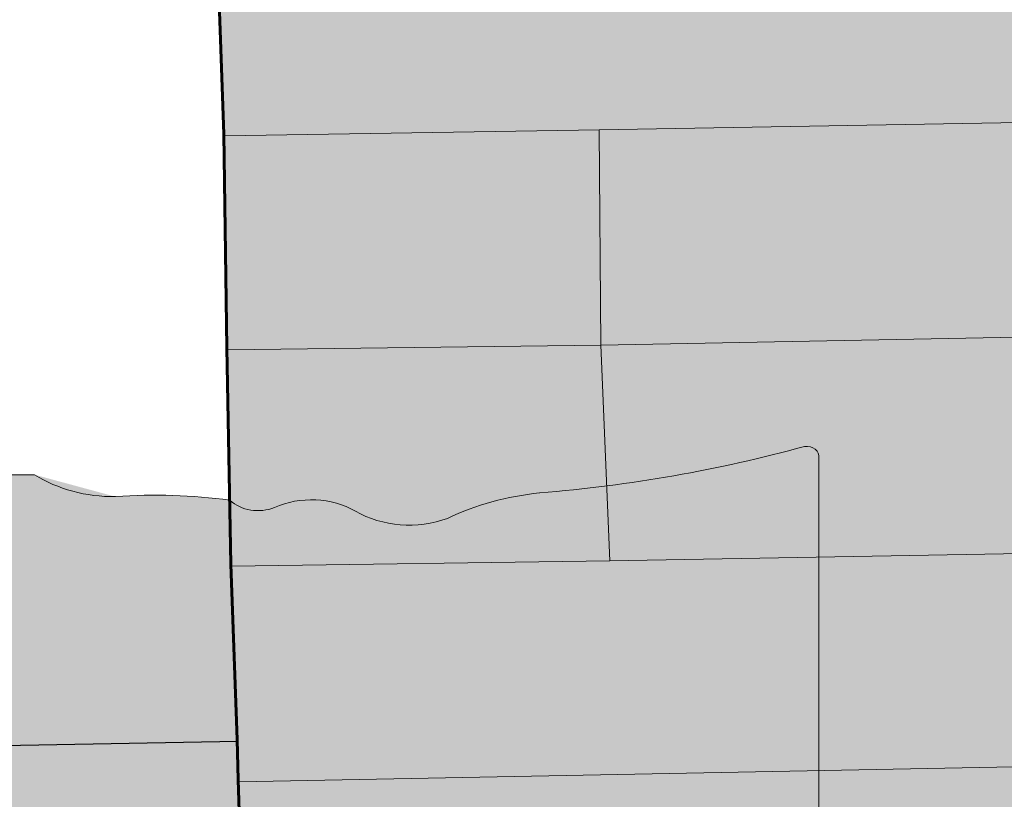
# Model space of a CAD drawing. Header units: feet. Extents: x 14.58 to 21.38, y 7.74 to 14.55.
# Tile 46 of 73: x 19.42 to 19.71, y 10.71 to 10.94. Entities that reach past the tile are written whole.
import ezdxf

# ---------------------------------------------------------------- set-up
doc = ezdxf.new("R2010")
doc.units = ezdxf.units.FT
doc.header["$LTSCALE"] = 20
doc.header["$MEASUREMENT"] = 0
doc.linetypes.add('rr2', pattern=[0])
for name, color, linetype, lineweight in [('Default', 7, 'Continuous', 0), ('GM_X_City_Street', 7, 'Continuous', 0), ('GM_X_Interstate_Route', 1, 'Continuous', 53), ('GM_X_State_Route', 1, 'Continuous', 30), ('GM_X_State_Shield', 7, 'Continuous', 0)]:
    doc.layers.add(name, color=color, linetype=linetype, lineweight=lineweight)
doc.layers.add('GM_X_Township_Road', color=252, linetype='Continuous', lineweight=30, true_color=0x696969)

# ---------------------------------------------------------------- blocks, each defined once
blk = doc.blocks.new('DGN_COMPLEXSHAPE16')
at = {"layer": 'GM_X_State_Shield', "color": 7, "linetype": 'Continuous', "lineweight": 13}
for p, q in [((19.6475, 10.81348), (19.6475, 10.81348)), ((19.65165, 10.81014), (19.65162, 10.81016)), ((19.65165, 10.70545), (19.65165, 10.81014)), ((19.42183, 10.80518), (19.32531, 10.80518)), ((19.42182, 10.80519), (19.42183, 10.80518)), ((19.44553, 10.79879), (19.44553, 10.79879)), ((19.56984, 10.79985), (19.56984, 10.79985)), ((19.47907, 10.79773), (19.47907, 10.79773)), ((19.49215, 10.79559), (19.49215, 10.79559)), ((19.51587, 10.79453), (19.51587, 10.79453)), ((19.54285, 10.79239), (19.54285, 10.79239))]:
    blk.add_line(p, q, dxfattribs=at)
for centre, major_axis, start_param, end_param in [((19.53425, 11.07801), (0.34952, 0), 4.814394, 5.042369), ((19.64799, 10.81057), (0.00367, 0), 6.141152, 7.989035), ((19.44482, 10.82841), (0.03703, 0), 4.042523, 4.731795), ((19.45709, 10.69283), (0.13295, 0), 1.404758, 1.657858), ((19.50296, 10.78007), (0.02221, 0), 0.950623, 2.079405), ((19.57883, 10.74406), (0.07032, 0), 1.699011, 2.107814), ((19.48728, 10.8032), (0.01068, 0), 3.836095, 5.185415), ((19.53163, 10.81179), (0.02672, 0), 4.081561, 5.145723)]:
    blk.add_ellipse(centre, major_axis=major_axis, ratio=0.8, start_param=start_param, end_param=end_param, dxfattribs=at)
blk = doc.blocks.new('M1-H5_33')
at = {"layer": 'GM_X_State_Shield', "linetype": 'rr2', "true_color": 0xe17500}
h = blk.add_hatch(color=32, dxfattribs=at)
edge = h.paths.add_edge_path(flags=0)
edge.add_line((0.16845, 0.01699), (0.16845, 0.12167))
edge.add_line((0.16845, 0.12167), (0.16843, 0.12169))
edge.add_ellipse((0.1648, 0.12211), major_axis=(0.00367, 0), ratio=0.8, start_angle=351.8621, end_angle=457.738)
edge.add_line((0.1643, 0.12501), (0.1643, 0.12501))
edge.add_ellipse((0.05105, 0.38955), major_axis=(0.34952, 0), ratio=0.8, start_angle=635.8445, end_angle=648.9065, ccw=False)
edge.add_line((0.08664, 0.11138), (0.08664, 0.11138))
edge.add_ellipse((0.09563, 0.05559), major_axis=(0.07032, 0), ratio=0.8, start_angle=97.3462, end_angle=120.7689)
edge.add_line((0.05966, 0.10393), (0.05966, 0.10393))
edge.add_ellipse((0.04844, 0.12333), major_axis=(0.02672, 0), ratio=0.8, start_angle=593.8562, end_angle=654.8282, ccw=False)
edge.add_line((0.03268, 0.10606), (0.03268, 0.10606))
edge.add_ellipse((0.01977, 0.0916), major_axis=(0.02221, 0), ratio=0.8, start_angle=54.4667, end_angle=119.1411)
edge.add_line((0.00895, 0.10712), (0.00895, 0.10712))
edge.add_ellipse((0.00408, 0.11473), major_axis=(0.01068, 0), ratio=0.8, start_angle=579.7921, end_angle=657.1024, ccw=False)
edge.add_line((-0.00412, 0.10926), (-0.00412, 0.10926))
edge.add_ellipse((-0.0261, 0.00436), major_axis=(0.13295, 0), ratio=0.8, start_angle=80.4867, end_angle=94.9883)
edge.add_line((-0.03766, 0.11032), (-0.03766, 0.11032))
edge.add_ellipse((-0.03838, 0.13994), major_axis=(0.03703, 0), ratio=0.8, start_angle=591.6195, end_angle=631.1119, ccw=False)
edge.add_line((-0.06137, 0.11672), (-0.06136, 0.11671))
edge.add_line((-0.06136, 0.11671), (-0.15788, 0.11671))
edge.add_line((-0.15788, 0.11671), (-0.15789, 0.11672))
edge.add_ellipse((-0.15735, 0.1137), major_axis=(0.00382, 0), ratio=0.8, start_angle=98.1301, end_angle=188.1301)
edge.add_line((-0.16113, 0.11326), (-0.16113, 0.11327))
edge.add_line((-0.16113, 0.11327), (-0.16113, -0.08685))
edge.add_line((-0.16113, -0.08685), (-0.16113, -0.08686))
edge.add_ellipse((-0.15732, -0.08729), major_axis=(0.00385, 0), ratio=0.8, start_angle=171.9584, end_angle=258.3066)
edge.add_line((-0.1581, -0.09031), (-0.1581, -0.09031))
edge.add_ellipse((-0.15673, -0.06681), major_axis=(0.0294, 0), ratio=0.8, start_angle=267.339, end_angle=280.6039)
edge.add_line((-0.15133, -0.08993), (-0.15133, -0.08993))
edge.add_ellipse((-0.15072, -0.0984), major_axis=(0.0106, 0), ratio=0.8, start_angle=389.7484, end_angle=453.2717, ccw=False)
edge.add_line((-0.14152, -0.09419), (-0.14152, -0.09419))
edge.add_ellipse((-0.0169, 0.0814), major_axis=(0.2524, 0), ratio=0.8, start_angle=240.4129, end_angle=257.1985)
edge.add_line((-0.07282, -0.1155), (-0.07282, -0.1155))
edge.add_ellipse((-0.09215, -0.17676), major_axis=(0.07897, 0), ratio=0.8, start_angle=407.1842, end_angle=435.836, ccw=False)
edge.add_line((-0.03847, -0.13041), (-0.03847, -0.13041))
edge.add_ellipse((-0.00673, -0.09939), major_axis=(0.05011, 0), ratio=0.8, start_angle=230.7004, end_angle=286.2918)
edge.add_line((0.00732, -0.13787), (0.00732, -0.13787))
edge.add_ellipse((0.02222, -0.16858), major_axis=(0.04118, 0), ratio=0.8, start_angle=445.6951, end_angle=471.2099, ccw=False)
edge.add_line((0.02531, -0.13573), (0.02531, -0.13573))
edge.add_ellipse((0.02588, -0.11438), major_axis=(0.0267, 0), ratio=0.8, start_angle=268.777, end_angle=315.5493)
edge.add_line((0.04494, -0.12933), (0.04494, -0.12933))
edge.add_ellipse((0.05004, -0.13376), major_axis=(0.00752, 0), ratio=0.8, start_angle=425.7517, end_angle=492.6484, ccw=False)
edge.add_line((0.05312, -0.12827), (0.05312, -0.12827))
edge.add_ellipse((0.04683, -0.10625), major_axis=(0.02824, 0), ratio=0.8, start_angle=282.8732, end_angle=323.2771)
edge.add_line((0.06947, -0.11976), (0.06947, -0.11976))
edge.add_ellipse((0.10749, -0.14303), major_axis=(0.04788, 0), ratio=0.8, start_angle=454.4031, end_angle=502.5768, ccw=False)
edge.add_line((0.10382, -0.10484), (0.10382, -0.10484))
edge.add_ellipse((0.07063, -0.04014), major_axis=(0.08742, 0), ratio=0.8, start_angle=292.3089, end_angle=368.9858)
edge.add_line((0.15698, -0.02922), (0.15698, -0.02922))
edge.add_ellipse((0.1816, -0.02682), major_axis=(0.0248, 0), ratio=0.8, start_angle=496.8065, end_angle=546.9296, ccw=False)
edge.add_line((0.16352, -0.01324), (0.16352, -0.01324))
edge.add_ellipse((0.13148, -0.00393), major_axis=(0.03409, 0), ratio=0.8, start_angle=340.033, end_angle=383.6496)
edge.add_line((0.16271, 0.00701), (0.16271, 0.00701))
edge.add_ellipse((0.16761, 0.0093), major_axis=(0.00568, 0), ratio=0.8, start_angle=467.944, end_angle=570.337, ccw=False)
edge.add_line((0.16586, 0.01362), (0.16586, 0.01362))
edge.add_ellipse((0.16454, 0.01658), major_axis=(0.00393, 0), ratio=0.8, start_angle=289.6038, end_angle=367.7341)
edge.add_line((0.16843, 0.01701), (0.16842, 0.01701))
edge.add_line((0.16842, 0.01701), (0.16845, 0.01699))
at = {"layer": 'GM_X_State_Shield', "color": 7, "linetype": 'Continuous', "lineweight": 13}
blk.add_blockref('DGN_COMPLEXSHAPE16', (-19.48319, -10.68847), dxfattribs=at)

msp = doc.modelspace()

# ---------------------------------------------------------------- hatches: boundary and pattern name
at = {"layer": 'Default', "linetype": 'rr2', "true_color": 0x009696}
msp.add_hatch(color=134, dxfattribs=at).paths.add_polyline_path([(21.37696, 10.33738), (21.37696, 12.11641), (21.15044, 12.1119), (21.00346, 11.96677), (20.96705, 11.99096), (20.97043, 11.93415), (20.82955, 11.81343), (20.65589, 11.85163), (20.52528, 11.87979), (20.4438, 11.89693), (20.41596, 11.90464), (20.39094, 11.91341), (20.35547, 11.92585), (20.28304, 11.95158), (20.25823, 11.95883), (20.21964, 11.9699), (20.19362, 11.93552), (20.04239, 11.76868), (20.04392, 11.71952), (20.02251, 11.71883), (19.95328, 11.71681), (19.88278, 11.7144), (19.75287, 11.7109), (19.70601, 11.70955), (19.68192, 11.7087), (19.62995, 11.70731), (19.55701, 11.70539), (19.50405, 11.70405), (19.4516, 11.70282), (19.45385, 11.6353), (19.45705, 11.5689), (19.45737, 11.56077), (19.4592, 11.50288), (19.46172, 11.43661), (19.46297, 11.37019), (19.46408, 11.30381), (19.46629, 11.23748), (19.46846, 11.15603), (19.47013, 11.10518), (19.47241, 11.0404), (19.47302, 11.02327), (19.47484, 10.97143), (19.47514, 10.96593), (19.47731, 10.90504), (19.47819, 10.84234), (19.47936, 10.77891), (19.48119, 10.72754), (19.48144, 10.71573), (19.48254, 10.68218), (19.51433, 10.6822), (19.51433, 10.65461), (19.48361, 10.65486), (19.48423, 10.62743), (19.48634, 10.54807), (19.71418, 10.55168), (20.12479, 10.55819), (20.12735, 10.48673), (20.12936, 10.4122), (20.13078, 10.36688), (20.13212, 10.32438), (20.13482, 10.23819), (20.13663, 10.12973), (20.09542, 9.98227), (20.08666, 9.95019), (20.13711, 9.94434), (20.13283, 9.9086), (20.16257, 9.90495), (20.1586, 9.8554), (20.15212, 9.7745), (20.17315, 9.75308), (20.1782, 9.72693), (20.22026, 9.72639), (20.23272, 9.74199), (20.25131, 9.80107), (20.27838, 9.8347), (20.30289, 9.859), (20.32227, 9.90329), (20.32685, 9.95328), (20.23567, 9.94702), (20.22804, 9.96463), (20.25765, 9.97831), (20.29462, 9.98004), (20.30465, 9.98379), (20.22007, 10.16821), (20.29589, 10.20419), (20.33402, 10.20401), (20.60799, 10.20064), (20.80378, 10.20556), (20.90077, 10.20649), (20.90288, 10.1457), (20.84618, 10.14953), (20.84516, 10.12485), (20.89281, 9.96736), (20.93693, 9.97087), (21.06415, 9.98223), (21.07788, 9.98385), (21.08844, 9.98635), (21.10123, 9.98987), (21.1155, 9.9959), (21.12857, 10.00349), (21.13969, 10.01109), (21.15174, 10.02129), (21.16314, 10.03343), (21.16833, 10.04019), (21.17621, 10.05178), (21.18862, 10.07402), (21.20802, 10.11573), (21.22742, 10.15511), (21.25002, 10.20361), (21.25445, 10.21751), (21.37696, 10.2158), (21.37696, 10.24283), (21.33035, 10.30261)])

# ---------------------------------------------------------------- linework, layer by layer
at = {"layer": 'Default', "flags": 128}
msp.add_lwpolyline([(19.47514, 10.96593), (19.47731, 10.90504), (19.47819, 10.84234), (19.47936, 10.77891), (19.48119, 10.72754), (19.48144, 10.71573), (19.48254, 10.68218), (19.51433, 10.6822), (19.51433, 10.65461), (19.48361, 10.65486), (19.48423, 10.62743), (19.48634, 10.54807), (19.71418, 10.55168), (20.12479, 10.55819), (20.12735, 10.48673), (20.12936, 10.4122)], dxfattribs=at)
at = {"layer": 'GM_X_City_Street', "flags": 128}
for points in [[(19.47751, 10.90448), (19.58725, 10.90629), (19.80591, 10.91013), (19.90562, 10.91224), (20.01085, 10.9143), (20.11653, 10.91596)], [(19.59038, 10.77997), (19.58781, 10.84317), (19.58725, 10.90629)], [(19.47839, 10.84179), (19.58781, 10.84317), (19.80683, 10.84733), (19.90738, 10.84941), (20.11799, 10.85266)], [(19.47956, 10.77836), (19.59038, 10.77997), (19.90904, 10.7856), (20.11923, 10.78945)], [(19.48164, 10.71517), (19.9107, 10.72352), (20.12087, 10.72603)]]:
    msp.add_lwpolyline(points, dxfattribs=at)
at = {"layer": 'GM_X_Interstate_Route', "flags": 128}
for points in [[(19.4905, 10.39983), (19.48861, 10.47554), (19.48786, 10.50539), (19.48634, 10.54807), (19.48423, 10.62743), (19.48361, 10.65486), (19.48254, 10.68218), (19.48144, 10.71573), (19.48119, 10.72754), (19.47936, 10.77891), (19.47819, 10.84234), (19.47731, 10.90504), (19.47514, 10.96593)], [(19.47514, 10.96593), (19.47731, 10.90504), (19.47819, 10.84234), (19.47936, 10.77891), (19.48119, 10.72754), (19.48144, 10.71573), (19.48254, 10.68218), (19.48361, 10.65486), (19.48423, 10.62743), (19.48634, 10.54807), (19.48786, 10.50539), (19.48861, 10.47554), (19.4905, 10.39983)]]:
    msp.add_lwpolyline(points, dxfattribs=at)
at = {"layer": 'GM_X_State_Route', "flags": 128}
for points in [[(19.48139, 10.72699), (19.47956, 10.77836), (19.47839, 10.84179), (19.47751, 10.90448), (19.47534, 10.96538), (19.47504, 10.97088), (19.47436, 10.99028)], [(19.48257, 10.68671), (19.48164, 10.71517), (19.48139, 10.72699)]]:
    msp.add_lwpolyline(points, dxfattribs=at)
at = {"layer": 'GM_X_Township_Road', "flags": 128}
msp.add_lwpolyline([(19.48139, 10.72699), (19.18422, 10.72157), (18.94897, 10.71718), (18.79745, 10.71371)], dxfattribs=at)

# ---------------------------------------------------------------- block references
at = {"color": 7, "linetype": 'Continuous', "lineweight": 0}
msp.add_blockref('M1-H5_33', (19.48319, 10.68847), dxfattribs=at)

doc.saveas('drawing.dxf')
